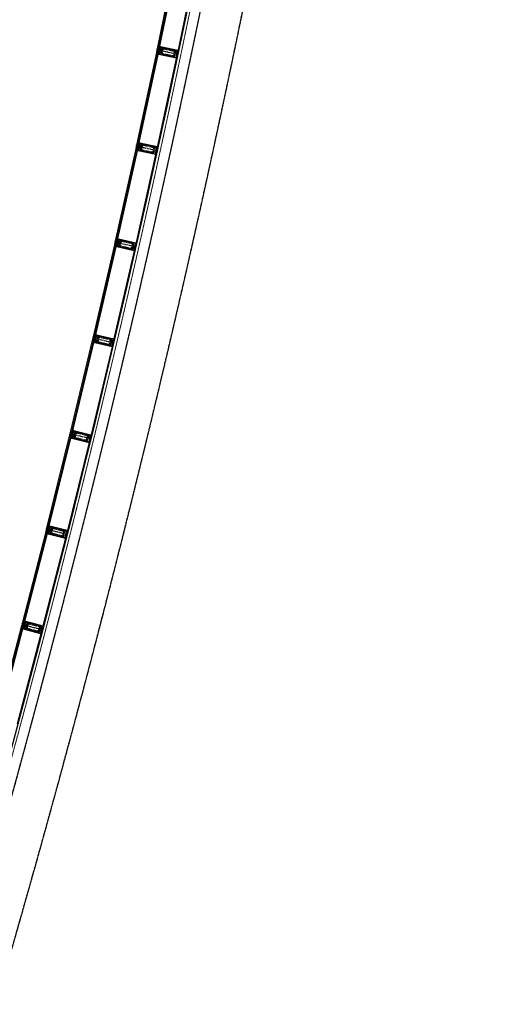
# Model space of a CAD drawing. Header units: millimetres. Extents: x 98667 to 994031, y -2704 to 533009.
# Tile 239 of 256: x 632609 to 639539, y 444267 to 458539. Entities that reach past the tile are written whole.
import ezdxf

# ---------------------------------------------------------------- set-up
doc = ezdxf.new("R2010")
doc.units = ezdxf.units.MM
for name, pattern in [('AP03000E0$0$CENTER', [50.8, 31.75, -6.35, 6.35, -6.35]), ('AP03000E0$0$HIDDEN', [9.525, 6.35, -3.175]), ('AP03000E0$0$HIDDENX2', [19.05, 12.7, -6.35]), ('sp00000g0$0$CENTER', [50.8, 31.75, -6.35, 6.35, -6.35])]:
    doc.linetypes.add(name, pattern=pattern)
doc.layers.add('0_LOUNGES', color=7, linetype='Continuous', true_color=0xfac800)
for name, color, linetype, lineweight in [('AP03000E0$0$A-FLOR-EDGE', 1, 'AP03000E0$0$HIDDENX2', 15), ('AP03000E0$0$A-GLAZ-FULL-EXTR', 2, 'Continuous', 20), ('AP03000E0$0$A-GLAZ-MULL-EXTR', 3, 'Continuous', 35), ('AP03000E0$0$A-WALL-FNSH', 1, 'Continuous', 15)]:
    doc.layers.add(name, color=color, linetype=linetype, lineweight=lineweight)
doc.layers.add('AP03000E0$0$A-Slab Edge Guide', color=55, linetype='Continuous', lineweight=15, plot=False)
doc.layers.add('sp00000g0$0$S-GRID', color=1, linetype='sp00000g0$0$CENTER')

msp = doc.modelspace()

# ---------------------------------------------------------------- linework, layer by layer
at = {"color": 251, "linetype": 'AP03000E0$0$CENTER'}
for p, q in [((634894, 458038), (634600, 458100)), ((634594, 456641), (634301, 456705)), ((634284, 455247), (633991, 455313)), ((633962, 453855), (633670, 453924)), ((633630, 452466), (633338, 452537)), ((633286, 451079), (632995, 451153)), ((632932, 449695), (632641, 449771))]:
    msp.add_line(p, q, dxfattribs=at)
at = {"layer": '0_LOUNGES', "color": 251, "extrusion": (-9.9569e-08, 8.03241e-09, 1)}
msp.add_arc((459025, 494954, 0), 179716, 329.50357, 357.20966, dxfattribs=at)
at = {"layer": 'AP03000E0$0$A-FLOR-EDGE', "color": 251, "linetype": 'AP03000E0$0$HIDDEN'}
msp.add_arc((459073, 495000), 179716, 311, 11.47253, dxfattribs=at)
at = {"layer": 'AP03000E0$0$A-GLAZ-FULL-EXTR', "color": 251}
for p, q in [((634884, 459479), (634604, 458117)), ((634615, 458114), (634896, 459477)), ((634908, 459475), (634627, 458112)), ((634633, 458111), (634914, 459473)), ((635178, 459419), (634898, 458056)), ((634615, 458114), (634618, 458126)), ((634618, 458126), (634630, 458124)), ((634619, 458132), (634631, 458130)), ((634621, 458126), (634622, 458131)), ((634627, 458124), (634621, 458126)), ((634622, 458131), (634628, 458130)), ((634628, 458130), (634627, 458124)), ((634630, 458124), (634627, 458112)), ((634305, 456722), (634597, 458083)), ((634608, 458080), (634317, 456720)), ((634329, 456717), (634620, 458078)), ((634626, 458076), (634334, 456716)), ((634597, 458083), (634608, 458080)), ((634598, 456660), (634890, 458020)), ((634604, 458117), (634615, 458114)), ((634605, 458062), (634616, 458060)), ((634608, 458080), (634606, 458068)), ((634606, 458068), (634617, 458066)), ((634609, 458068), (634607, 458062)), ((634607, 458062), (634613, 458061)), ((634620, 458078), (634608, 458080)), ((634615, 458066), (634609, 458068)), ((634613, 458061), (634615, 458066)), ((634627, 458112), (634615, 458114)), ((634617, 458066), (634620, 458078)), ((634620, 458078), (634626, 458076)), ((634627, 458112), (634633, 458111)), ((634317, 456720), (634305, 456722)), ((634317, 456720), (634319, 456732)), ((634329, 456717), (634317, 456720)), ((634319, 456732), (634331, 456729)), ((634321, 456737), (634332, 456735)), ((634322, 456731), (634323, 456737)), ((634328, 456730), (634322, 456731)), ((634323, 456737), (634329, 456736)), ((634329, 456736), (634328, 456730)), ((634331, 456729), (634329, 456717)), ((634334, 456716), (634329, 456717)), ((634298, 456688), (633995, 455330)), ((634007, 455328), (634309, 456686)), ((634321, 456683), (634019, 455325)), ((634025, 455324), (634327, 456682)), ((634590, 456623), (634288, 455265)), ((634309, 456686), (634298, 456688)), ((634305, 456668), (634317, 456665)), ((634309, 456686), (634307, 456674)), ((634307, 456674), (634318, 456671)), ((634310, 456673), (634308, 456667)), ((634308, 456667), (634314, 456666)), ((634321, 456683), (634309, 456686)), ((634315, 456672), (634310, 456673)), ((634314, 456666), (634315, 456672)), ((634318, 456671), (634321, 456683)), ((634327, 456682), (634321, 456683)), ((633674, 453941), (633988, 455296)), ((633999, 455293), (633686, 453938)), ((633698, 453935), (634011, 455291)), ((634017, 455289), (633704, 453934)), ((633988, 455296), (633999, 455293)), ((633995, 455330), (634007, 455328)), ((633995, 455276), (634007, 455273)), ((633999, 455293), (633996, 455282)), ((633996, 455282), (634008, 455279)), ((633999, 455281), (633998, 455275)), ((633998, 455275), (634004, 455274)), ((634011, 455291), (633999, 455293)), ((634005, 455280), (633999, 455281)), ((634004, 455274), (634005, 455280)), ((634007, 455328), (634010, 455339)), ((634019, 455325), (634007, 455328)), ((634008, 455279), (634011, 455291)), ((634010, 455339), (634021, 455337)), ((634011, 455345), (634023, 455343)), ((634011, 455291), (634017, 455289)), ((634012, 455339), (634014, 455345)), ((634018, 455337), (634012, 455339)), ((634014, 455345), (634020, 455343)), ((634020, 455343), (634018, 455337)), ((634021, 455337), (634019, 455325)), ((634019, 455325), (634025, 455324)), ((633967, 453873), (634280, 455229)), ((633666, 453907), (633343, 452554)), ((633354, 452551), (633678, 453904)), ((633690, 453901), (633366, 452548)), ((633372, 452547), (633696, 453900)), ((633678, 453904), (633666, 453907)), ((633686, 453938), (633674, 453941)), ((633674, 453886), (633686, 453884)), ((633678, 453904), (633675, 453892)), ((633675, 453892), (633687, 453889)), ((633678, 453892), (633677, 453886)), ((633677, 453886), (633683, 453884)), ((633690, 453901), (633678, 453904)), ((633684, 453890), (633678, 453892)), ((633683, 453884), (633684, 453890)), ((633686, 453938), (633689, 453950)), ((633698, 453935), (633686, 453938)), ((633687, 453889), (633690, 453901)), ((633689, 453950), (633700, 453947)), ((633690, 453956), (633702, 453953)), ((633696, 453900), (633690, 453901)), ((633692, 453949), (633693, 453955)), ((633698, 453948), (633692, 453949)), ((633693, 453955), (633699, 453954)), ((633699, 453954), (633698, 453948)), ((633700, 453947), (633698, 453935)), ((633704, 453934), (633698, 453935)), ((633958, 453837), (633634, 452484)), ((633343, 452554), (633354, 452551)), ((633354, 452551), (633357, 452563)), ((633357, 452563), (633369, 452560)), ((633358, 452568), (633370, 452566)), ((633360, 452562), (633361, 452568)), ((633366, 452561), (633360, 452562)), ((633361, 452568), (633367, 452566)), ((633367, 452566), (633366, 452561)), ((633369, 452560), (633366, 452548)), ((633000, 451169), (633334, 452520)), ((633346, 452517), (633011, 451167)), ((633023, 451164), (633358, 452514)), ((633363, 452513), (633029, 451162)), ((633291, 451097), (633625, 452448)), ((633334, 452520), (633346, 452517)), ((633342, 452499), (633353, 452497)), ((633346, 452517), (633343, 452505)), ((633343, 452505), (633355, 452502)), ((633346, 452505), (633344, 452499)), ((633344, 452499), (633350, 452497)), ((633358, 452514), (633346, 452517)), ((633352, 452503), (633346, 452505)), ((633350, 452497), (633352, 452503)), ((633366, 452548), (633354, 452551)), ((633355, 452502), (633358, 452514)), ((633358, 452514), (633363, 452513)), ((633366, 452548), (633372, 452547)), ((632991, 451136), (632646, 449788)), ((632657, 449785), (633003, 451133)), ((633014, 451130), (632669, 449782)), ((632675, 449781), (633020, 451128)), ((633003, 451133), (632991, 451136)), ((633011, 451167), (633000, 451169)), ((633003, 451133), (633000, 451121)), ((633014, 451130), (633003, 451133)), ((633011, 451167), (633014, 451178)), ((633023, 451164), (633011, 451167)), ((633011, 451118), (633014, 451130)), ((633014, 451178), (633026, 451175)), ((633020, 451128), (633014, 451130)), ((633016, 451184), (633027, 451181)), ((633017, 451178), (633018, 451183)), ((633023, 451176), (633017, 451178)), ((633018, 451183), (633024, 451182)), ((633024, 451182), (633023, 451176)), ((633026, 451175), (633023, 451164)), ((633029, 451162), (633023, 451164)), ((633282, 451061), (632936, 449713)), ((632998, 451115), (633010, 451112)), ((633000, 451121), (633011, 451118)), ((633003, 451120), (633001, 451114)), ((633001, 451114), (633007, 451113)), ((633008, 451119), (633003, 451120)), ((633007, 451113), (633008, 451119)), ((632281, 448409), (632637, 449754)), ((632648, 449751), (632292, 448406)), ((632304, 448403), (632660, 449748)), ((632666, 449746), (632310, 448402)), ((632637, 449754), (632648, 449751)), ((632644, 449734), (632655, 449731)), ((632648, 449751), (632645, 449739)), ((632645, 449739), (632657, 449736)), ((632646, 449788), (632657, 449785)), ((632648, 449739), (632647, 449733)), ((632647, 449733), (632653, 449731)), ((632660, 449748), (632648, 449751)), ((632654, 449737), (632648, 449739)), ((632653, 449731), (632654, 449737)), ((632657, 449785), (632660, 449797)), ((632669, 449782), (632657, 449785)), ((632657, 449736), (632660, 449748)), ((632660, 449797), (632672, 449794)), ((632660, 449748), (632666, 449746)), ((632662, 449802), (632673, 449799)), ((632663, 449796), (632665, 449802)), ((632669, 449794), (632663, 449796)), ((632665, 449802), (632671, 449800)), ((632671, 449800), (632669, 449794)), ((632672, 449794), (632669, 449782)), ((632669, 449782), (632675, 449781)), ((632571, 448333), (632927, 449677))]:
    msp.add_line(p, q, dxfattribs=at)
at = {"layer": 'AP03000E0$0$A-GLAZ-FULL-EXTR', "color": 251, "linetype": 'Continuous'}
for p, q in [((634618, 458126), (634616, 458114)), ((634617, 458123), (634629, 458121)), ((634617, 458120), (634628, 458118)), ((634621, 458125), (634619, 458114)), ((634624, 458125), (634622, 458113)), ((634628, 458124), (634625, 458112)), ((634606, 458070), (634618, 458070)), ((634607, 458073), (634619, 458073)), ((634607, 458068), (634607, 458072)), ((634608, 458080), (634610, 458080)), ((634608, 458077), (634620, 458077)), ((634610, 458068), (634610, 458080)), ((634612, 458067), (634618, 458067)), ((634613, 458067), (634613, 458079)), ((634616, 458117), (634628, 458115)), ((634616, 458066), (634616, 458078)), ((634619, 458074), (634619, 458078)), ((634317, 456722), (634330, 456722)), ((634318, 456720), (634318, 456728)), ((634318, 456725), (634330, 456725)), ((634319, 456732), (634319, 456732)), ((634319, 456728), (634331, 456728)), ((634321, 456719), (634329, 456719)), ((634322, 456719), (634322, 456731)), ((634325, 456718), (634325, 456730)), ((634328, 456717), (634328, 456730)), ((634307, 456675), (634319, 456672)), ((634308, 456681), (634320, 456679)), ((634308, 456678), (634319, 456676)), ((634312, 456685), (634309, 456673)), ((634309, 456684), (634321, 456682)), ((634315, 456684), (634312, 456673)), ((634318, 456684), (634315, 456672)), ((633997, 455285), (634010, 455285)), ((633997, 455282), (634009, 455282)), ((633998, 455281), (633998, 455289)), ((633998, 455288), (634010, 455288)), ((633999, 455291), (634008, 455291)), ((634001, 455281), (634001, 455293)), ((634005, 455280), (634005, 455292)), ((634007, 455330), (634019, 455327)), ((634010, 455339), (634008, 455328)), ((634008, 455333), (634020, 455331)), ((634008, 455279), (634008, 455291)), ((634009, 455336), (634021, 455334)), ((634010, 455339), (634021, 455337)), ((634013, 455339), (634011, 455327)), ((634017, 455338), (634014, 455326)), ((634020, 455337), (634017, 455325)), ((633676, 453897), (633688, 453894)), ((633676, 453894), (633687, 453891)), ((633677, 453900), (633689, 453897)), ((633681, 453903), (633678, 453892)), ((633678, 453903), (633690, 453900)), ((633684, 453902), (633681, 453891)), ((633687, 453902), (633684, 453890)), ((633687, 453943), (633700, 453943)), ((633687, 453940), (633699, 453940)), ((633688, 453946), (633700, 453946)), ((633688, 453938), (633688, 453946)), ((633689, 453950), (633689, 453950)), ((633691, 453937), (633691, 453949)), ((633691, 453937), (633698, 453937)), ((633694, 453936), (633694, 453948)), ((633697, 453935), (633697, 453948)), ((633358, 452562), (633355, 452551)), ((633355, 452554), (633367, 452551)), ((633356, 452560), (633368, 452557)), ((633356, 452557), (633367, 452554)), ((633361, 452562), (633358, 452550)), ((633364, 452561), (633361, 452549)), ((633367, 452560), (633364, 452549)), ((633343, 452506), (633356, 452506)), ((633344, 452510), (633356, 452510)), ((633345, 452513), (633357, 452513)), ((633346, 452516), (633350, 452516)), ((633346, 452505), (633346, 452516)), ((633349, 452504), (633349, 452516)), ((633351, 452503), (633355, 452503)), ((633352, 452503), (633352, 452515)), ((633355, 452504), (633355, 452515)), ((633003, 451132), (633000, 451121)), ((633001, 451127), (633013, 451124)), ((633002, 451130), (633014, 451127)), ((633006, 451132), (633003, 451120)), ((633009, 451131), (633006, 451119)), ((633012, 451130), (633009, 451119)), ((633012, 451171), (633025, 451171)), ((633012, 451168), (633024, 451168)), ((633013, 451174), (633026, 451174)), ((633013, 451166), (633013, 451174)), ((633014, 451177), (633017, 451177)), ((633016, 451165), (633016, 451178)), ((633019, 451165), (633019, 451177)), ((633019, 451165), (633023, 451165)), ((633023, 451164), (633023, 451176)), ((633026, 451175), (633026, 451175)), ((633000, 451124), (633012, 451121)), ((632646, 449741), (632658, 449741)), ((632647, 449747), (632660, 449747)), ((632647, 449744), (632659, 449744)), ((632648, 449739), (632648, 449751)), ((632648, 449750), (632652, 449750)), ((632652, 449738), (632652, 449750)), ((632653, 449737), (632657, 449737)), ((632655, 449737), (632655, 449749)), ((632658, 449789), (632670, 449786)), ((632658, 449786), (632669, 449783)), ((632658, 449740), (632658, 449749)), ((632662, 449796), (632659, 449785)), ((632659, 449792), (632671, 449789)), ((632660, 449795), (632672, 449792)), ((632665, 449795), (632662, 449784)), ((632668, 449795), (632665, 449783)), ((632671, 449794), (632668, 449782))]:
    msp.add_line(p, q, dxfattribs=at)
at = {"layer": 'AP03000E0$0$A-GLAZ-MULL-EXTR', "color": 251}
for p, q in [((634636, 458125), (634642, 458152)), ((634641, 458124), (634636, 458125)), ((634646, 458146), (634637, 458105)), ((634645, 458120), (634638, 458084)), ((634640, 458079), (634648, 458120)), ((634646, 458146), (634641, 458124)), ((634642, 458152), (634646, 458146)), ((634642, 458104), (634650, 458142)), ((634648, 458120), (634645, 458120)), ((634651, 458145), (634646, 458146)), ((634650, 458142), (634706, 458131)), ((634905, 458092), (634651, 458145)), ((634706, 458131), (634901, 458090)), ((634599, 458092), (634598, 458088)), ((634598, 458088), (634632, 458080)), ((634638, 458084), (634599, 458092)), ((634603, 458112), (634602, 458107)), ((634602, 458107), (634641, 458099)), ((634637, 458105), (634603, 458112)), ((634623, 458062), (634617, 458035)), ((634617, 458035), (634623, 458039)), ((634632, 458080), (634623, 458039)), ((634628, 458061), (634623, 458062)), ((634623, 458039), (634628, 458061)), ((634623, 458039), (634628, 458038)), ((634628, 458038), (634882, 457984)), ((634629, 458041), (634637, 458079)), ((634684, 458029), (634629, 458041)), ((634637, 458079), (634640, 458079)), ((634641, 458099), (634642, 458104)), ((634880, 457988), (634684, 458029)), ((634889, 458029), (634880, 457988)), ((634882, 457984), (634893, 458033)), ((634894, 458071), (634886, 458029)), ((634886, 458029), (634889, 458029)), ((634890, 458034), (634897, 458070)), ((634893, 458033), (634890, 458034)), ((634901, 458090), (634893, 458048)), ((634893, 458048), (634896, 458048)), ((634897, 458070), (634894, 458071)), ((634896, 458048), (634905, 458092)), ((634299, 456693), (634300, 456698)), ((634333, 456686), (634299, 456693)), ((634300, 456698), (634339, 456689)), ((634303, 456713), (634304, 456717)), ((634342, 456704), (634303, 456713)), ((634304, 456717), (634338, 456710)), ((634334, 456668), (634342, 456704)), ((634346, 456708), (634337, 456667)), ((634338, 456731), (634343, 456757)), ((634338, 456710), (634347, 456752)), ((634342, 456730), (634338, 456731)), ((634347, 456752), (634342, 456730)), ((634343, 456757), (634347, 456752)), ((634351, 456748), (634343, 456709)), ((634343, 456709), (634346, 456708)), ((634347, 456752), (634352, 456750)), ((634407, 456735), (634351, 456748)), ((634352, 456750), (634606, 456695)), ((634603, 456693), (634407, 456735)), ((634594, 456652), (634603, 456693)), ((634606, 456695), (634595, 456646)), ((634324, 456667), (634318, 456640)), ((634318, 456640), (634324, 456644)), ((634324, 456644), (634333, 456686)), ((634329, 456666), (634324, 456667)), ((634324, 456644), (634329, 456666)), ((634329, 456643), (634324, 456644)), ((634338, 456685), (634329, 456646)), ((634329, 456646), (634385, 456634)), ((634583, 456588), (634329, 456643)), ((634337, 456667), (634334, 456668)), ((634339, 456689), (634338, 456685)), ((634385, 456634), (634580, 456591)), ((634580, 456591), (634589, 456632)), ((634582, 456611), (634591, 456652)), ((634585, 456611), (634582, 456611)), ((634592, 456631), (634583, 456588)), ((634593, 456647), (634585, 456611)), ((634589, 456632), (634592, 456631)), ((634591, 456652), (634594, 456652)), ((634595, 456646), (634593, 456647)), ((633989, 455301), (633990, 455306)), ((634023, 455293), (633989, 455301)), ((633990, 455306), (634029, 455297)), ((633993, 455321), (633994, 455325)), ((634032, 455312), (633993, 455321)), ((633994, 455325), (634028, 455318)), ((634013, 455275), (634007, 455248)), ((634013, 455252), (634023, 455293)), ((634018, 455274), (634013, 455275)), ((634013, 455252), (634018, 455274)), ((634028, 455292), (634019, 455254)), ((634024, 455276), (634032, 455312)), ((634027, 455275), (634024, 455276)), ((634036, 455316), (634027, 455275)), ((634028, 455338), (634034, 455365)), ((634028, 455318), (634038, 455359)), ((634033, 455337), (634028, 455338)), ((634029, 455297), (634028, 455292)), ((634038, 455359), (634033, 455337)), ((634042, 455355), (634033, 455317)), ((634033, 455317), (634036, 455316)), ((634034, 455365), (634038, 455359)), ((634038, 455359), (634043, 455358)), ((634097, 455342), (634042, 455355)), ((634043, 455358), (634296, 455301)), ((634293, 455298), (634097, 455342)), ((634283, 455257), (634293, 455298)), ((634296, 455301), (634285, 455252)), ((634007, 455248), (634013, 455252)), ((634018, 455251), (634013, 455252)), ((634272, 455193), (634018, 455251)), ((634019, 455254), (634074, 455241)), ((634074, 455241), (634270, 455197)), ((634270, 455197), (634279, 455238)), ((634271, 455217), (634280, 455258)), ((634274, 455216), (634271, 455217)), ((634282, 455237), (634272, 455193)), ((634282, 455252), (634274, 455216)), ((634279, 455238), (634282, 455237)), ((634280, 455258), (634283, 455257)), ((634285, 455252), (634282, 455252)), ((633669, 453916), (633668, 453912)), ((633668, 453912), (633702, 453904)), ((633708, 453907), (633669, 453916)), ((633673, 453936), (633672, 453931)), ((633672, 453931), (633711, 453922)), ((633707, 453928), (633673, 453936)), ((633692, 453885), (633686, 453858)), ((633686, 453858), (633692, 453862)), ((633702, 453904), (633692, 453862)), ((633697, 453884), (633692, 453885)), ((633692, 453862), (633697, 453884)), ((633692, 453862), (633697, 453861)), ((633697, 453864), (633706, 453902)), ((633753, 453851), (633697, 453864)), ((633697, 453861), (633950, 453801)), ((633706, 453902), (633709, 453902)), ((633707, 453948), (633713, 453975)), ((633717, 453969), (633707, 453928)), ((633712, 453947), (633707, 453948)), ((633716, 453943), (633708, 453907)), ((633709, 453902), (633719, 453943)), ((633711, 453922), (633712, 453927)), ((633717, 453969), (633712, 453947)), ((633712, 453927), (633721, 453965)), ((633713, 453975), (633717, 453969)), ((633719, 453943), (633716, 453943)), ((633722, 453968), (633717, 453969)), ((633721, 453965), (633777, 453952)), ((633975, 453909), (633722, 453968)), ((633948, 453805), (633753, 453851)), ((633777, 453952), (633971, 453906)), ((633957, 453846), (633948, 453805)), ((633950, 453801), (633961, 453850)), ((633964, 453888), (633954, 453847)), ((633954, 453847), (633957, 453846)), ((633958, 453851), (633967, 453887)), ((633961, 453850), (633958, 453851)), ((633971, 453906), (633962, 453865)), ((633962, 453865), (633965, 453865)), ((633967, 453887), (633964, 453888)), ((633965, 453865), (633975, 453909)), ((633375, 452561), (633382, 452588)), ((633385, 452582), (633375, 452541)), ((633380, 452560), (633375, 452561)), ((633384, 452556), (633375, 452520)), ((633377, 452514), (633387, 452555)), ((633385, 452582), (633380, 452560)), ((633380, 452539), (633390, 452578)), ((633382, 452588), (633385, 452582)), ((633387, 452555), (633384, 452556)), ((633390, 452581), (633385, 452582)), ((633643, 452519), (633390, 452581)), ((633390, 452578), (633445, 452564)), ((633445, 452564), (633639, 452517)), ((633337, 452529), (633335, 452525)), ((633335, 452525), (633369, 452516)), ((633375, 452520), (633337, 452529)), ((633341, 452549), (633340, 452544)), ((633340, 452544), (633379, 452535)), ((633375, 452541), (633341, 452549)), ((633360, 452498), (633353, 452471)), ((633353, 452471), (633359, 452475)), ((633369, 452516), (633359, 452475)), ((633359, 452475), (633365, 452497)), ((633359, 452475), (633364, 452474)), ((633365, 452497), (633360, 452498)), ((633364, 452474), (633617, 452412)), ((633365, 452477), (633374, 452515)), ((633420, 452463), (633365, 452477)), ((633374, 452515), (633377, 452514)), ((633379, 452535), (633380, 452539)), ((633615, 452416), (633420, 452463)), ((633625, 452457), (633615, 452416)), ((633617, 452412), (633629, 452461)), ((633632, 452498), (633622, 452457)), ((633622, 452457), (633625, 452457)), ((633626, 452462), (633635, 452498)), ((633629, 452461), (633626, 452462)), ((633639, 452517), (633629, 452476)), ((633629, 452476), (633632, 452475)), ((633632, 452475), (633643, 452519)), ((633635, 452498), (633632, 452498)), ((632992, 451140), (632993, 451145)), ((633026, 451132), (632992, 451140)), ((632993, 451145), (633032, 451135)), ((632997, 451160), (632998, 451165)), ((633036, 451150), (632997, 451160)), ((632998, 451165), (633032, 451156)), ((633016, 451091), (633026, 451132)), ((633031, 451131), (633021, 451092)), ((633027, 451114), (633036, 451150)), ((633040, 451154), (633030, 451113)), ((633032, 451135), (633031, 451131)), ((633032, 451177), (633039, 451203)), ((633032, 451156), (633043, 451197)), ((633037, 451175), (633032, 451177)), ((633043, 451197), (633037, 451175)), ((633047, 451193), (633037, 451155)), ((633037, 451155), (633040, 451154)), ((633039, 451203), (633043, 451197)), ((633043, 451197), (633048, 451196)), ((633102, 451179), (633047, 451193)), ((633048, 451196), (633300, 451133)), ((633296, 451130), (633102, 451179)), ((633286, 451090), (633296, 451130)), ((633300, 451133), (633287, 451084)), ((633016, 451114), (633010, 451087)), ((633010, 451087), (633016, 451091)), ((633021, 451112), (633016, 451114)), ((633016, 451091), (633021, 451112)), ((633021, 451089), (633016, 451091)), ((633021, 451092), (633077, 451078)), ((633273, 451026), (633021, 451089)), ((633030, 451113), (633027, 451114)), ((633077, 451078), (633271, 451029)), ((633271, 451029), (633281, 451070)), ((633273, 451050), (633283, 451090)), ((633284, 451069), (633273, 451026)), ((633276, 451049), (633273, 451050)), ((633285, 451085), (633276, 451049)), ((633281, 451070), (633284, 451069)), ((633283, 451090), (633286, 451090)), ((633287, 451084), (633285, 451085)), ((632638, 449759), (632639, 449764)), ((632672, 449750), (632638, 449759)), ((632639, 449764), (632678, 449754)), ((632643, 449778), (632644, 449783)), ((632682, 449768), (632643, 449778)), ((632644, 449783), (632678, 449774)), ((632662, 449732), (632655, 449705)), ((632655, 449705), (632661, 449709)), ((632661, 449709), (632672, 449750)), ((632661, 449709), (632667, 449731)), ((632666, 449708), (632661, 449709)), ((632667, 449731), (632662, 449732)), ((632918, 449642), (632666, 449708)), ((632677, 449749), (632667, 449711)), ((632667, 449711), (632722, 449696)), ((632673, 449732), (632682, 449768)), ((632675, 449732), (632673, 449732)), ((632686, 449772), (632675, 449732)), ((632678, 449754), (632677, 449749)), ((632678, 449774), (632689, 449815)), ((632679, 449795), (632685, 449822)), ((632683, 449794), (632679, 449795)), ((632689, 449815), (632683, 449794)), ((632693, 449811), (632683, 449773)), ((632683, 449773), (632686, 449772)), ((632685, 449822), (632689, 449815)), ((632689, 449815), (632694, 449814)), ((632748, 449797), (632693, 449811)), ((632694, 449814), (632945, 449749)), ((632942, 449746), (632748, 449797)), ((632918, 449666), (632928, 449707)), ((632930, 449701), (632921, 449665)), ((632928, 449707), (632931, 449706)), ((632933, 449700), (632930, 449701)), ((632931, 449706), (632942, 449746)), ((632945, 449749), (632933, 449700)), ((632722, 449696), (632916, 449646)), ((632916, 449646), (632926, 449686)), ((632929, 449686), (632918, 449642)), ((632921, 449665), (632918, 449666)), ((632926, 449686), (632929, 449686))]:
    msp.add_line(p, q, dxfattribs=at)
at = {"layer": 'AP03000E0$0$A-GLAZ-MULL-EXTR', "color": 251, "linetype": 'Continuous'}
for p, q in [((634636, 458127), (634642, 458127)), ((634636, 458125), (634636, 458127)), ((634637, 458130), (634642, 458130)), ((634638, 458136), (634644, 458136)), ((634638, 458133), (634643, 458133)), ((634639, 458139), (634644, 458139)), ((634640, 458146), (634646, 458146)), ((634640, 458142), (634645, 458142)), ((634640, 458125), (634640, 458142)), ((634641, 458149), (634644, 458149)), ((634642, 458152), (634642, 458152)), ((634643, 458133), (634643, 458151)), ((634618, 458041), (634624, 458041)), ((634618, 458038), (634622, 458038)), ((634619, 458044), (634624, 458044)), ((634620, 458050), (634626, 458050)), ((634620, 458037), (634620, 458050)), ((634620, 458047), (634625, 458047)), ((634621, 458054), (634626, 458054)), ((634622, 458060), (634628, 458060)), ((634622, 458057), (634627, 458057)), ((634623, 458040), (634624, 458062)), ((634627, 458056), (634627, 458061)), ((634338, 456732), (634343, 456731)), ((634339, 456739), (634344, 456738)), ((634339, 456736), (634343, 456734)), ((634345, 456755), (634340, 456730)), ((634340, 456742), (634345, 456741)), ((634341, 456748), (634346, 456747)), ((634341, 456745), (634346, 456744)), ((634342, 456751), (634347, 456750)), ((634343, 456757), (634344, 456757)), ((634343, 456754), (634346, 456753)), ((634318, 456642), (634320, 456642)), ((634319, 456646), (634324, 456644)), ((634326, 456667), (634320, 456642)), ((634320, 456652), (634325, 456651)), ((634320, 456649), (634325, 456648)), ((634321, 456655), (634326, 456654)), ((634322, 456661), (634327, 456660)), ((634322, 456658), (634327, 456657)), ((634323, 456664), (634328, 456663)), ((634016, 455274), (634011, 455250)), ((634011, 455266), (634016, 455265)), ((634012, 455269), (634017, 455268)), ((634013, 455272), (634018, 455271)), ((634028, 455340), (634033, 455339)), ((634029, 455343), (634034, 455342)), ((634030, 455349), (634035, 455348)), ((634030, 455346), (634035, 455345)), ((634034, 455365), (634031, 455354)), ((634036, 455361), (634031, 455338)), ((634031, 455353), (634036, 455351)), ((634032, 455359), (634037, 455358)), ((634032, 455356), (634037, 455355)), ((634033, 455362), (634036, 455361)), ((634034, 455365), (634034, 455365)), ((634008, 455250), (634010, 455250)), ((634009, 455257), (634014, 455255)), ((634009, 455253), (634013, 455252)), ((634010, 455260), (634015, 455259)), ((634011, 455263), (634016, 455262)), ((633686, 453860), (633688, 453860)), ((633687, 453863), (633692, 453863)), ((633688, 453870), (633694, 453870)), ((633688, 453866), (633693, 453866)), ((633689, 453873), (633694, 453873)), ((633689, 453860), (633689, 453871)), ((633690, 453876), (633695, 453876)), ((633691, 453882), (633697, 453882)), ((633691, 453879), (633696, 453879)), ((633692, 453862), (633692, 453885)), ((633695, 453876), (633695, 453884)), ((633707, 453949), (633712, 453949)), ((633708, 453948), (633708, 453953)), ((633708, 453952), (633713, 453952)), ((633709, 453958), (633714, 453958)), ((633709, 453955), (633714, 453955)), ((633710, 453962), (633715, 453962)), ((633711, 453947), (633711, 453967)), ((633711, 453965), (633716, 453965)), ((633712, 453971), (633716, 453971)), ((633712, 453968), (633717, 453968)), ((633713, 453974), (633714, 453974)), ((633715, 453959), (633715, 453973)), ((633375, 452561), (633375, 452562)), ((633376, 452566), (633381, 452566)), ((633376, 452563), (633381, 452563)), ((633377, 452569), (633382, 452569)), ((633378, 452572), (633383, 452572)), ((633379, 452579), (633385, 452579)), ((633379, 452575), (633384, 452575)), ((633379, 452560), (633379, 452575)), ((633380, 452582), (633385, 452582)), ((633381, 452585), (633384, 452585)), ((633382, 452567), (633382, 452588)), ((633385, 452581), (633385, 452582)), ((633354, 452474), (633357, 452474)), ((633355, 452480), (633361, 452480)), ((633355, 452477), (633360, 452477)), ((633356, 452483), (633361, 452483)), ((633356, 452473), (633356, 452483)), ((633357, 452487), (633362, 452487)), ((633358, 452490), (633363, 452490)), ((633359, 452496), (633364, 452496)), ((633359, 452475), (633359, 452496)), ((633359, 452493), (633364, 452493)), ((633362, 452488), (633362, 452497)), ((633033, 451179), (633038, 451178)), ((633034, 451182), (633039, 451181)), ((633041, 451200), (633035, 451176)), ((633035, 451188), (633040, 451187)), ((633035, 451185), (633039, 451184)), ((633036, 451191), (633041, 451190)), ((633037, 451195), (633042, 451193)), ((633038, 451201), (633041, 451200)), ((633038, 451198), (633042, 451196)), ((633010, 451090), (633013, 451089)), ((633011, 451093), (633016, 451092)), ((633012, 451096), (633017, 451095)), ((633019, 451113), (633013, 451089)), ((633013, 451099), (633018, 451098)), ((633014, 451105), (633019, 451104)), ((633014, 451102), (633018, 451101)), ((633015, 451108), (633020, 451107)), ((633016, 451111), (633021, 451110)), ((632655, 449706), (632656, 449706)), ((632656, 449709), (632659, 449708)), ((632657, 449712), (632662, 449711)), ((632658, 449718), (632663, 449717)), ((632658, 449715), (632663, 449714)), ((632665, 449731), (632659, 449708)), ((632659, 449721), (632664, 449720)), ((632660, 449724), (632665, 449723)), ((632661, 449727), (632666, 449726)), ((632662, 449730), (632667, 449729)), ((632679, 449798), (632684, 449797)), ((632680, 449801), (632685, 449800)), ((632681, 449804), (632686, 449803)), ((632688, 449818), (632682, 449794)), ((632682, 449810), (632687, 449809)), ((632682, 449807), (632687, 449806)), ((632683, 449813), (632688, 449812)), ((632684, 449816), (632689, 449815)), ((632685, 449819), (632687, 449819))]:
    msp.add_line(p, q, dxfattribs=at)
at = {"layer": 'AP03000E0$0$A-GLAZ-MULL-EXTR', "color": 251, "linetype": 'AP03000E0$0$HIDDENX2'}
for p, q in [((634649, 458089), (634659, 458138)), ((634679, 458134), (634658, 458036)), ((634659, 458138), (634679, 458134)), ((634703, 458129), (634850, 458098)), ((634639, 458041), (634649, 458089)), ((634658, 458036), (634639, 458041)), ((634664, 458061), (634674, 458110)), ((634676, 458058), (634686, 458107)), ((634830, 458000), (634683, 458031)), ((634832, 458013), (634685, 458044)), ((634701, 458117), (634848, 458086)), ((634857, 458071), (634847, 458022)), ((634870, 458069), (634859, 458020)), ((634350, 456695), (634339, 456646)), ((634361, 456743), (634350, 456695)), ((634359, 456641), (634380, 456739)), ((634380, 456739), (634361, 456743)), ((634375, 456715), (634364, 456666)), ((634387, 456712), (634377, 456663)), ((634549, 456690), (634402, 456722)), ((634551, 456702), (634405, 456734)), ((634339, 456646), (634359, 456641)), ((634383, 456636), (634530, 456604)), ((634386, 456648), (634533, 456616)), ((634548, 456626), (634558, 456675)), ((634560, 456623), (634570, 456672)), ((634040, 455302), (634029, 455253)), ((634051, 455351), (634040, 455302)), ((634049, 455249), (634071, 455347)), ((634071, 455347), (634051, 455351)), ((634065, 455322), (634054, 455273)), ((634077, 455319), (634066, 455271)), ((634239, 455296), (634092, 455329)), ((634241, 455308), (634095, 455341)), ((634237, 455232), (634248, 455281)), ((634249, 455229), (634260, 455278)), ((634029, 455253), (634049, 455249)), ((634073, 455243), (634219, 455210)), ((634076, 455256), (634222, 455222)), ((633708, 453864), (633719, 453912)), ((633727, 453859), (633708, 453864)), ((633719, 453912), (633731, 453961)), ((633750, 453956), (633727, 453859)), ((633731, 453961), (633750, 453956)), ((633733, 453883), (633744, 453932)), ((633745, 453880), (633756, 453929)), ((633897, 453819), (633751, 453853)), ((633900, 453831), (633754, 453865)), ((633771, 453938), (633917, 453904)), ((633774, 453951), (633920, 453916)), ((633927, 453889), (633915, 453840)), ((633939, 453886), (633927, 453838)), ((633387, 452525), (633399, 452574)), ((633418, 452569), (633395, 452472)), ((633399, 452574), (633418, 452569)), ((633443, 452563), (633588, 452527)), ((633375, 452476), (633387, 452525)), ((633395, 452472), (633375, 452476)), ((633400, 452496), (633412, 452544)), ((633413, 452493), (633424, 452542)), ((633565, 452430), (633419, 452466)), ((633568, 452442), (633422, 452478)), ((633440, 452551), (633585, 452515)), ((633594, 452500), (633583, 452452)), ((633607, 452497), (633595, 452449)), ((633044, 451140), (633032, 451092)), ((633056, 451189), (633044, 451140)), ((633051, 451087), (633075, 451184)), ((633075, 451184), (633056, 451189)), ((633069, 451160), (633057, 451111)), ((633081, 451157), (633069, 451108)), ((633242, 451129), (633097, 451166)), ((633245, 451141), (633100, 451178)), ((633032, 451092), (633051, 451087)), ((633075, 451081), (633221, 451044)), ((633078, 451093), (633224, 451056)), ((633239, 451065), (633251, 451114)), ((633251, 451062), (633263, 451111)), ((632690, 449758), (632677, 449710)), ((632677, 449710), (632696, 449705)), ((632702, 449807), (632690, 449758)), ((632696, 449705), (632722, 449802)), ((632722, 449802), (632702, 449807)), ((632715, 449778), (632703, 449729)), ((632727, 449774), (632715, 449726)), ((632721, 449699), (632866, 449661)), ((632724, 449711), (632869, 449673)), ((632888, 449746), (632743, 449783)), ((632891, 449758), (632746, 449795)), ((632884, 449682), (632897, 449730)), ((632896, 449679), (632909, 449727))]:
    msp.add_line(p, q, dxfattribs=at)
for centre, radius, start, end in [((634698, 458105), 25, 78.1319, 168.1319), ((634688, 458056), 25, 168.1319, 258.1319), ((634688, 458056), 12.5, 168.1319, 258.1319), ((634698, 458105), 12.5, 78.1319, 168.1319), ((634835, 458025), 25, 258.1319, 348.1319), ((634835, 458025), 12.5, 258.1319, 348.1319), ((634845, 458074), 12.5, 348.1319, 78.1319), ((634845, 458074), 25, 348.1319, 78.1319), ((634399, 456709), 25, 77.6762, 167.6762), ((634399, 456709), 12.5, 77.6762, 167.6762), ((634546, 456677), 25, 347.6762, 77.6762), ((634389, 456661), 25, 167.6762, 257.6762), ((634389, 456661), 12.5, 167.6762, 257.6762), ((634535, 456629), 25, 257.6762, 347.6762), ((634535, 456629), 12.5, 257.6762, 347.6762), ((634546, 456677), 12.5, 347.6762, 77.6762), ((634078, 455268), 25, 167.2206, 257.2206), ((634090, 455317), 25, 77.2206, 167.2206), ((634078, 455268), 12.5, 167.2206, 257.2206), ((634090, 455317), 12.5, 77.2206, 167.2206), ((634236, 455283), 12.5, 347.2206, 77.2206), ((634236, 455283), 25, 347.2206, 77.2206), ((634225, 455235), 25, 257.2206, 347.2206), ((634225, 455235), 12.5, 257.2206, 347.2206), ((633757, 453878), 25, 166.765, 256.765), ((633769, 453926), 25, 76.765, 166.765), ((633757, 453878), 12.5, 166.765, 256.765), ((633769, 453926), 12.5, 76.765, 166.765), ((633903, 453843), 25, 256.765, 346.765), ((633903, 453843), 12.5, 256.765, 346.765), ((633915, 453892), 12.5, 346.765, 76.765), ((633915, 453892), 25, 346.765, 76.765), ((633437, 452539), 25, 76.3094, 166.3094), ((633425, 452490), 25, 166.3094, 256.3094), ((633425, 452490), 12.5, 166.3094, 256.3094), ((633437, 452539), 12.5, 76.3094, 166.3094), ((633570, 452454), 25, 256.3094, 346.3094), ((633570, 452454), 12.5, 256.3094, 346.3094), ((633582, 452503), 12.5, 346.3094, 76.3094), ((633582, 452503), 25, 346.3094, 76.3094), ((633094, 451154), 25, 75.8537, 165.8537), ((633094, 451154), 12.5, 75.8537, 165.8537), ((633239, 451117), 12.5, 345.8537, 75.8537), ((633239, 451117), 25, 345.8537, 75.8537), ((633081, 451105), 25, 165.8537, 255.8537), ((633081, 451105), 12.5, 165.8537, 255.8537), ((633227, 451068), 25, 255.8537, 345.8537), ((633227, 451068), 12.5, 255.8537, 345.8537), ((632727, 449723), 25, 165.3981, 255.3981), ((632727, 449723), 12.5, 165.3981, 255.3981), ((632740, 449771), 25, 75.3981, 165.3981), ((632740, 449771), 12.5, 75.3981, 165.3981), ((632885, 449733), 12.5, 345.3981, 75.3981), ((632885, 449733), 25, 345.3981, 75.3981), ((632872, 449685), 25, 255.3981, 345.3981), ((632872, 449685), 12.5, 255.3981, 345.3981)]:
    msp.add_arc(centre, radius, start, end, dxfattribs=at)
at = {"layer": 'AP03000E0$0$A-GLAZ-MULL-EXTR', "color": 251}
for centre, start, end in [((634596, 458085), 286.1925, 50.0712), ((634597, 458085), 286.1925, 50.0712), ((634598, 458085), 286.1925, 50.0712), ((634599, 458085), 286.1925, 50.0712), ((634600, 458085), 286.1925, 50.0712), ((634601, 458084), 286.1925, 50.0712), ((634602, 458115), 286.1925, 50.0712), ((634603, 458114), 286.1925, 50.0712), ((634604, 458114), 286.1925, 50.0712), ((634605, 458114), 286.1925, 50.0712), ((634606, 458114), 286.1925, 50.0712), ((634607, 458114), 286.1925, 50.0712), ((634297, 456691), 285.7369, 49.6156), ((634298, 456691), 285.7369, 49.6156), ((634299, 456690), 285.7369, 49.6156), ((634300, 456690), 285.7369, 49.6156), ((634301, 456690), 285.7369, 49.6156), ((634302, 456690), 285.7369, 49.6156), ((634303, 456720), 285.7369, 49.6156), ((634304, 456720), 285.7369, 49.6156), ((634305, 456720), 285.7369, 49.6156), ((634306, 456720), 285.7369, 49.6156), ((634307, 456719), 285.7369, 49.6156), ((634308, 456719), 285.7369, 49.6156), ((633987, 455299), 285.2813, 49.1599), ((633988, 455299), 285.2813, 49.1599), ((633989, 455298), 285.2813, 49.1599), ((633990, 455298), 285.2813, 49.1599), ((633991, 455298), 285.2813, 49.1599), ((633992, 455298), 285.2813, 49.1599), ((633993, 455328), 285.2813, 49.1599), ((633994, 455328), 285.2813, 49.1599), ((633995, 455328), 285.2813, 49.1599), ((633996, 455327), 285.2813, 49.1599), ((633997, 455327), 285.2813, 49.1599), ((633998, 455327), 285.2813, 49.1599), ((633666, 453909), 284.8256, 48.7043), ((633667, 453909), 284.8256, 48.7043), ((633668, 453909), 284.8256, 48.7043), ((633669, 453909), 284.8256, 48.7043), ((633670, 453908), 284.8256, 48.7043), ((633671, 453908), 284.8256, 48.7043), ((633673, 453939), 284.8256, 48.7043), ((633674, 453938), 284.8256, 48.7043), ((633674, 453938), 284.8256, 48.7043), ((633675, 453938), 284.8256, 48.7043), ((633676, 453938), 284.8256, 48.7043), ((633677, 453937), 284.8256, 48.7043), ((633341, 452552), 284.37, 48.2487), ((633342, 452551), 284.37, 48.2487), ((633343, 452551), 284.37, 48.2487), ((633344, 452551), 284.37, 48.2487), ((633334, 452523), 284.37, 48.2487), ((633334, 452522), 284.37, 48.2487), ((633335, 452522), 284.37, 48.2487), ((633336, 452522), 284.37, 48.2487), ((633337, 452522), 284.37, 48.2487), ((633338, 452521), 284.37, 48.2487), ((633345, 452551), 284.37, 48.2487), ((633345, 452550), 284.37, 48.2487), ((632990, 451138), 283.9144, 47.7931), ((632991, 451138), 283.9144, 47.7931), ((632992, 451138), 283.9144, 47.7931), ((632993, 451138), 283.9144, 47.7931), ((632994, 451137), 283.9144, 47.7931), ((632995, 451137), 283.9144, 47.7931), ((632998, 451167), 283.9144, 47.7931), ((632999, 451167), 283.9144, 47.7931), ((633000, 451167), 283.9144, 47.7931), ((633001, 451167), 283.9144, 47.7931), ((633002, 451166), 283.9144, 47.7931), ((633003, 451166), 283.9144, 47.7931), ((632636, 449757), 283.4588, 47.3374), ((632637, 449757), 283.4588, 47.3374), ((632638, 449756), 283.4588, 47.3374), ((632639, 449756), 283.4588, 47.3374), ((632640, 449756), 283.4588, 47.3374), ((632641, 449756), 283.4588, 47.3374), ((632644, 449786), 283.4588, 47.3374), ((632645, 449786), 283.4588, 47.3374), ((632646, 449785), 283.4588, 47.3374), ((632647, 449785), 283.4588, 47.3374), ((632648, 449785), 283.4588, 47.3374), ((632649, 449785), 283.4588, 47.3374)]:
    msp.add_arc(centre, 2.83, start, end, dxfattribs=at)
at = {"layer": 'AP03000E0$0$A-Slab Edge Guide', "color": 251, "linetype": 'AP03000E0$0$HIDDEN'}
msp.add_arc((459073, 495000), 180466, 311, 11.42421, dxfattribs=at)
at = {"layer": 'AP03000E0$0$A-WALL-FNSH', "color": 251, "linetype": 'AP03000E0$0$HIDDEN'}
for radius, end in [(179861, 11.46315), (179866, 11.46283)]:
    msp.add_arc((459073, 495000), radius, 311, end, dxfattribs=at)
at = {"layer": 'sp00000g0$0$S-GRID', "color": 251}
msp.add_arc((459073, 495000), 180466, 310.99999, 11.42421, dxfattribs=at)

doc.saveas('drawing.dxf')
